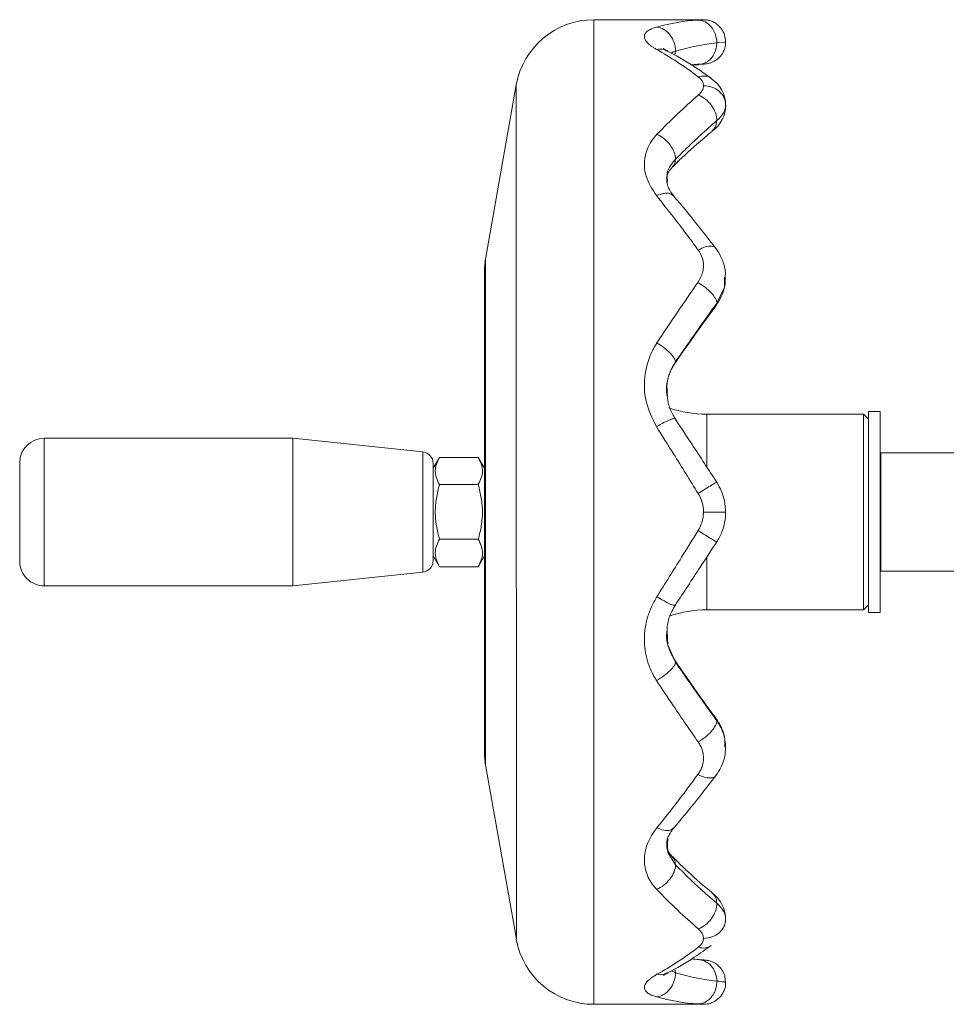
# Model space of a CAD drawing. Header units: millimetres. Extents: x -1 to 774, y -144 to 719.
# Tile 1 of 38: x -1 to 93, y -144 to -44. Entities that reach past the tile are written whole.
import ezdxf

# ---------------------------------------------------------------- set-up
doc = ezdxf.new("R2010")
doc.units = ezdxf.units.MM

msp = doc.modelspace()

# ---------------------------------------------------------------- linework, layer by layer
at = {"color": 7, "linetype": 'Continuous', "lineweight": 15}
for p, q in [((68.11, -43.59), (57.04, -43.59)), ((65.32, -46.79), (65.25, -47.18)), ((66.93, -48.21), (67.53, -48.18)), ((67.5, -48.18), (67.71, -48.16)), ((67.73, -48.12), (67.81, -48.12)), ((68.11, -48.1), (68.25, -48.09)), ((49.16, -50.2), (46.04, -67.9)), ((69.39, -72.66), (69.42, -72.58)), ((69.52, -72.38), (69.41, -72.61)), ((65.32, -78.34), (65.26, -78.43)), ((84.42, -83.65), (68.51, -83.65)), ((84.92, -84.15), (84.42, -83.65)), ((86.12, -83.39), (84.92, -83.39)), ((26.45, -86.09), (1.22, -86.09)), ((39.65, -87.48), (26.45, -86.09)), ((98.57, -87.59), (86.17, -87.59)), ((41.36, -88.04), (40.72, -89.14)), ((45.29, -88.04), (41.36, -88.04)), ((45.92, -89.14), (45.29, -88.04)), ((86.17, -88.59), (86.12, -88.59)), ((45.29, -90.81), (41.36, -90.81)), ((45.29, -96.36), (41.36, -96.36)), ((40.72, -98.04), (41.36, -99.14)), ((45.29, -99.14), (45.92, -98.04)), ((86.12, -98.59), (86.17, -98.59)), ((26.45, -101.09), (39.65, -99.7)), ((45.29, -99.14), (41.36, -99.14)), ((86.17, -99.59), (98.57, -99.59)), ((1.22, -101.09), (26.45, -101.09)), ((68.51, -103.53), (84.42, -103.53)), ((84.42, -103.53), (84.92, -103.03)), ((84.92, -103.79), (86.12, -103.79)), ((65.32, -108.83), (65.26, -108.75)), ((69.39, -114.53), (69.43, -114.6)), ((69.52, -114.79), (69.41, -114.58)), ((46.04, -119.28), (49.17, -136.98)), ((65.25, -139.98), (65.33, -140.38)), ((57.04, -143.59), (68.11, -143.59))]:
    msp.add_line(p, q, dxfattribs=at)
at = {"color": 8, "linetype": 'Continuous', "lineweight": 15}
for p, q in [((66.88, -48.18), (67.57, -48.12)), ((64.49, -60.19), (64.5, -59.84)), ((64.51, -127.35), (64.54, -126.76))]:
    msp.add_line(p, q, dxfattribs=at)
at = {"color": 8, "linetype": 'Continuous', "lineweight": 15, "flags": 128}
for points in [[(57.04, -43.59), (57.04, -43.6), (57.04, -43.86), (57.04, -44.47), (57.04, -45.43), (57.04, -46.72), (57.04, -48.35), (57.04, -50.29), (57.04, -52.53), (57.04, -55.06), (57.04, -57.86), (57.04, -60.92), (57.04, -64.2), (57.04, -67.69), (57.04, -71.36), (57.04, -75.18), (57.04, -79.14), (57.04, -83.19), (57.04, -87.32), (57.04, -91.49), (57.04, -95.68), (57.04, -99.85), (57.04, -103.98), (57.04, -108.04), (57.04, -111.99), (57.04, -115.82), (57.04, -119.49), (57.04, -122.98), (57.04, -126.26), (57.04, -129.31), (57.04, -132.11), (57.04, -134.65), (57.04, -136.89), (57.04, -138.83), (57.04, -140.45), (57.04, -141.75), (57.04, -142.7), (57.04, -143.31), (57.04, -143.58), (57.04, -143.59)], [(70.32, -45.85), (70.29, -45.86), (69.52, -45.95), (69.52, -45.95), (69.52, -45.95)], [(49.16, -50.2), (49.16, -50.36), (49.16, -50.86), (49.16, -51.71), (49.16, -52.9), (49.16, -54.43), (49.16, -56.26), (49.16, -58.41), (49.16, -60.83), (49.16, -63.52), (49.16, -66.46), (49.16, -69.61), (49.16, -72.96), (49.16, -76.48), (49.16, -80.14), (49.16, -83.9), (49.16, -87.74), (49.16, -91.64), (49.16, -95.54), (49.16, -99.43), (49.17, -103.27), (49.17, -107.04), (49.17, -110.7), (49.17, -114.21), (49.17, -117.56), (49.17, -120.72), (49.17, -123.65), (49.17, -126.34), (49.17, -128.77), (49.17, -130.91), (49.17, -132.75), (49.17, -134.27), (49.17, -135.46), (49.17, -136.32), (49.17, -136.82), (49.17, -136.98)], [(46.04, -67.9), (46.04, -68), (46.04, -68.45), (46.04, -69.25), (46.04, -70.4), (46.04, -71.87), (46.04, -73.64), (46.04, -75.69), (46.04, -78), (46.04, -80.52), (46.04, -83.23), (46.04, -86.09), (46.04, -89.04), (46.04, -92.07), (46.04, -95.11), (46.04, -98.13), (46.04, -101.09), (46.04, -103.94), (46.04, -106.65), (46.04, -109.18), (46.04, -111.48), (46.04, -113.54), (46.04, -115.31), (46.04, -116.78), (46.04, -117.92), (46.04, -118.73), (46.04, -119.18), (46.04, -119.28)], [(70.32, -69.74), (70.29, -70.76), (69.52, -72.38), (69.52, -72.38), (69.52, -72.38)], [(68.51, -83.65), (68.51, -83.75), (68.51, -84.19), (68.51, -84.98), (68.51, -86.08), (68.51, -87.44), (68.51, -89)], [(1.22, -86.09), (1.22, -86.26), (1.22, -86.78), (1.22, -87.62), (1.22, -88.73), (1.22, -90.08), (1.22, -91.58), (1.22, -93.18), (1.22, -94.8), (1.22, -96.37), (1.22, -97.8), (1.22, -99.03), (1.22, -100.02), (1.22, -100.7), (1.22, -101.05), (1.22, -101.09)], [(39.65, -99.7), (39.65, -99.52), (39.65, -99), (39.65, -98.16), (39.65, -97.06), (39.65, -95.76), (39.65, -94.33), (39.65, -92.85), (39.65, -91.42), (39.65, -90.12), (39.65, -89.01), (39.65, -88.18), (39.65, -87.65), (39.65, -87.48), (39.65, -87.48)], [(68.51, -98.22), (68.51, -99.73), (68.51, -101.1), (68.51, -102.2), (68.51, -102.98), (68.51, -103.43), (68.51, -103.53)], [(64.49, -105.61), (64.55, -107.08), (65.32, -108.83), (65.32, -108.83), (65.32, -108.83)], [(64.51, -127.32), (64.55, -128.17), (65.32, -129.41), (65.32, -129.41), (65.32, -129.41)], [(64.91, -140.18), (65.33, -140.39), (65.33, -140.39), (65.33, -140.39)]]:
    msp.add_lwpolyline(points, dxfattribs=at)
at = {"color": 7, "linetype": 'Continuous', "lineweight": 15, "flags": 128}
for points in [[(45.92, -69.29), (45.92, -69.47), (45.92, -69.99), (45.92, -70.87), (45.92, -72.07), (45.92, -73.59), (45.92, -75.4), (45.92, -77.47), (45.92, -79.78), (45.92, -82.3), (45.92, -84.97), (45.92, -87.77), (45.92, -90.66), (45.92, -93.59), (45.92, -96.52), (45.92, -99.4), (45.92, -102.21), (45.92, -104.88), (45.92, -107.39), (45.92, -109.7), (45.92, -111.78), (45.92, -113.59), (45.92, -115.11), (45.92, -116.31), (45.92, -117.18), (45.92, -117.71), (45.92, -117.89)], [(84.42, -83.65), (84.42, -83.75), (84.42, -84.19), (84.42, -84.98), (84.42, -86.08), (84.42, -87.44), (84.42, -89.03), (84.42, -90.79), (84.42, -92.64), (84.42, -94.53), (84.42, -96.39), (84.42, -98.14), (84.42, -99.73), (84.42, -101.1), (84.42, -102.2), (84.42, -102.98), (84.42, -103.43), (84.42, -103.53)], [(84.92, -103.79), (84.92, -103.68), (84.92, -103.21), (84.92, -102.4), (84.92, -101.28), (84.92, -99.87), (84.92, -98.25), (84.92, -96.45), (84.92, -94.55), (84.92, -92.62), (84.92, -90.72), (84.92, -88.93), (84.92, -87.3), (84.92, -85.9), (84.92, -84.77), (84.92, -83.96), (84.92, -83.5), (84.92, -83.39)], [(86.12, -103.79), (86.12, -103.68), (86.12, -103.21), (86.12, -102.4), (86.12, -101.28), (86.12, -99.87), (86.12, -98.25), (86.12, -96.45), (86.12, -94.55), (86.12, -92.62), (86.12, -90.72), (86.12, -88.93), (86.12, -87.3), (86.12, -85.9), (86.12, -84.77), (86.12, -83.96), (86.12, -83.5), (86.12, -83.39)], [(26.45, -86.09), (26.45, -86.26), (26.45, -86.78), (26.45, -87.62), (26.45, -88.73), (26.45, -90.08), (26.45, -91.58), (26.45, -93.18), (26.45, -94.8), (26.45, -96.36), (26.45, -97.8), (26.45, -99.03), (26.45, -100.02), (26.45, -100.7), (26.45, -101.04), (26.45, -101.09)], [(86.17, -87.59), (86.17, -87.78), (86.17, -88.33), (86.17, -89.21), (86.17, -90.37), (86.17, -91.73), (86.17, -93.21), (86.17, -94.71), (86.17, -96.14), (86.17, -97.41), (86.17, -98.44), (86.17, -99.17), (86.17, -99.54), (86.17, -99.59)], [(-1.28, -98.59), (-1.28, -98.54), (-1.28, -98.18), (-1.28, -97.47), (-1.28, -96.47), (-1.28, -95.26), (-1.28, -93.93), (-1.28, -92.57), (-1.28, -91.29), (-1.28, -90.18), (-1.28, -89.32), (-1.28, -88.78), (-1.28, -88.59)], [(40.72, -88.67), (40.72, -88.71), (40.72, -89.08), (40.72, -89.77), (40.72, -90.75), (40.72, -91.94), (40.72, -93.25), (40.72, -94.59), (40.72, -95.85), (40.72, -96.95), (40.72, -97.79), (40.72, -98.33), (40.72, -98.51)]]:
    msp.add_lwpolyline(points, dxfattribs=at)
at = {"color": 7, "linetype": 'Continuous', "lineweight": 15}
for centre, radius, start, end in [((57.04, -51.59), 8, 90.0016, 170.0016), ((67.17, -52.28), 3.25, 0.745, 56.1525), ((67.12, -52.22), 3.31, 306.464, 359.7062), ((53.92, -69.29), 8, 170.0016, 180.0016), ((68.51, -71.65), 12, 251.2482, 270.0016), ((1.22, -88.59), 2.5, 90.0016, 180.0016), ((39.52, -88.67), 1.2, 0.0016, 84.0016), ((1.22, -98.59), 2.5, 180.0016, 270.0016), ((39.52, -98.51), 1.2, 276.0016, 0.0016), ((68.51, -115.53), 12, 90.0016, 108.5914), ((53.92, -117.89), 8, 180.0016, 190.0016), ((57.04, -135.59), 8, 190.0016, 270.0016)]:
    msp.add_arc(centre, radius, start, end, dxfattribs=at)
for points in [[(63.44, -44.33), (64.82, -43.95), (66.21, -43.71), (67.59, -43.63)], [(69.52, -45.95), (68.12, -46.09), (66.72, -46.37), (65.32, -46.79)], [(67.63, -49.38), (66.22, -48.31), (64.81, -47.39), (63.4, -46.61)], [(68.17, -50.29), (68.17, -49.96), (67.98, -49.64), (67.63, -49.38)], [(67.63, -51.26), (67.98, -50.96), (68.17, -50.62), (68.17, -50.29)], [(63.44, -55.23), (64.84, -53.79), (66.23, -52.46), (67.63, -51.26)], [(63.44, -76.41), (64.82, -74.31), (66.21, -72.27), (67.59, -70.29)], [(68.17, -93.59), (68.17, -92.93), (67.98, -92.27), (67.63, -91.71)], [(63.44, -125.66), (64.82, -123.95), (66.21, -122.14), (67.59, -120.25)], [(67.64, -135.92), (66.22, -134.71), (64.81, -133.36), (63.4, -131.9)], [(68.17, -136.89), (68.17, -136.56), (67.98, -136.22), (67.64, -135.92)], [(67.64, -137.8), (67.98, -137.54), (68.17, -137.22), (68.17, -136.89)], [(63.44, -140.54), (64.84, -139.77), (66.24, -138.85), (67.64, -137.8)], [(65.33, -140.38), (66.72, -140.81), (68.12, -141.09), (69.52, -141.23)], [(67.64, -143.55), (66.22, -143.47), (64.81, -143.23), (63.4, -142.83)]]:
    msp.add_open_spline(points, degree=3, dxfattribs=at)
at = {"color": 8, "linetype": 'Continuous', "lineweight": 15}
for points, knots in [([(67.59, -43.63), (67.81, -43.61), (68.15, -43.59), (68.12, -43.59), (68.11, -43.59)], [0, 0, 0, 0, 0.636932, 1, 1, 1, 1]), ([(65.32, -46.79), (65.32, -46.79), (65.23, -46.82), (65.01, -46.88), (64.92, -46.96), (64.88, -46.99)], [0, 0, 0, 0, 0.000063, 0.579465, 1, 1, 1, 1]), ([(67.57, -48.12), (67.63, -48.12), (67.88, -48.11), (68.16, -48.09), (68.13, -48.09), (68.12, -48.09)], [0, 0, 0, 0, 0.179211, 0.723245, 1, 1, 1, 1]), ([(67.63, -49.38), (67.88, -49.34), (68.36, -49.26), (68.84, -49.39), (68.98, -49.57), (68.99, -49.58)], [0, 0, 0, 0, 0.493793, 0.987581, 1, 1, 1, 1]), ([(69.52, -53.84), (69.49, -54.08), (69.44, -54.52), (69.16, -54.78), (69.03, -54.9)], [0, 0, 0, 0, 0.546765, 1, 1, 1, 1]), ([(65.32, -57.77), (65.32, -57.77), (65.24, -57.86), (64.79, -58.38), (64.42, -59.03), (64.48, -59.64), (64.5, -59.83)], [0, 0, 0, 0, 0.000024, 0.194181, 0.759676, 1, 1, 1, 1]), ([(65.32, -78.34), (65.32, -78.34), (65.22, -78.52), (64.82, -79.16), (64.37, -80.35), (64.48, -81.38), (64.53, -81.83)], [0, 0, 0, 0, 0.000015, 0.1622622, 0.6348223, 1, 1, 1, 1]), ([(69.04, -132.29), (69.17, -132.4), (69.45, -132.66), (69.5, -133.09), (69.52, -133.33)], [0, 0, 0, 0, 0.445197, 1, 1, 1, 1]), ([(68.96, -137.62), (68.77, -137.73), (68.38, -137.94), (67.89, -137.85), (67.64, -137.8)], [0, 0, 0, 0, 0.491763, 1, 1, 1, 1]), ([(69.52, -141.23), (69.52, -141.23), (69.6, -141.23), (69.95, -141.29), (70.42, -141.33), (70.35, -141.33), (70.32, -141.32)], [0, 0, 0, 0, 0.0000169, 0.1249457, 0.7046613, 1, 1, 1, 1]), ([(68.11, -143.58), (68.13, -143.58), (68.17, -143.59), (67.9, -143.57), (67.67, -143.56), (67.63, -143.55)], [0, 0, 0, 0, 0.295904, 0.871098, 1, 1, 1, 1])]:
    msp.add_open_spline(points, degree=3, knots=knots, dxfattribs=at)
at = {"color": 7, "linetype": 'Continuous', "lineweight": 15}
for points, knots in [([(67.59, -43.63), (67.85, -43.63), (68.1, -43.7), (68.57, -43.94), (68.78, -44.11), (69.14, -44.54), (69.28, -44.8), (69.47, -45.35), (69.52, -45.65), (69.52, -45.95)], [0, 0, 0, 0, 0.25, 0.25, 0.5, 0.5, 0.75, 0.75, 1, 1, 1, 1]), ([(70.4, -45.84), (70.39, -45.61), (70.36, -45.14), (70.04, -44.54), (69.63, -44.1), (69.21, -43.82), (68.82, -43.67), (68.5, -43.61), (68.27, -43.59), (68.15, -43.59), (68.11, -43.59)], [0, 0, 0, 0, 0.1889054, 0.3894267, 0.5538086, 0.6927812, 0.8083292, 0.8996648, 0.9650557, 1, 1, 1, 1]), ([(63.4, -46.61), (63.3, -46.55), (63.2, -46.49), (63.02, -46.38), (62.94, -46.32), (62.71, -46.15), (62.58, -46.04), (62.38, -45.81), (62.3, -45.7), (62.19, -45.49), (62.17, -45.38), (62.17, -45.18), (62.2, -45.09), (62.31, -44.91), (62.39, -44.82), (62.6, -44.66), (62.73, -44.59), (63.05, -44.45), (63.24, -44.39), (63.43, -44.33)], [0, 0, 0, 0, 0.0625, 0.0625, 0.125, 0.125, 0.25, 0.25, 0.375, 0.375, 0.5, 0.5, 0.625, 0.625, 0.75, 0.75, 0.875, 0.875, 1, 1, 1, 1]), ([(63.44, -44.33), (63.69, -44.36), (63.93, -44.45), (64.39, -44.72), (64.6, -44.92), (64.95, -45.37), (65.09, -45.64), (65.28, -46.2), (65.33, -46.5), (65.32, -46.79)], [0, 0, 0, 0, 0.25, 0.25, 0.5, 0.5, 0.75, 0.75, 1, 1, 1, 1]), ([(69.52, -45.95), (69.52, -46), (69.51, -46.1), (69.5, -46.26), (69.47, -46.42), (69.44, -46.57), (69.39, -46.73), (69.34, -46.89), (69.27, -47.04), (69.19, -47.19), (69.1, -47.33), (68.99, -47.47), (68.88, -47.59), (68.76, -47.71), (68.62, -47.81), (68.47, -47.91), (68.32, -47.99), (68.16, -48.05), (67.99, -48.09), (67.81, -48.12), (67.69, -48.12), (67.63, -48.12)], [0, 0, 0, 0, 0.0439536, 0.08887, 0.1347494, 0.1815922, 0.2293987, 0.2781692, 0.327904, 0.3786032, 0.4302671, 0.4828959, 0.5364898, 0.5910489, 0.6465734, 0.7030634, 0.7605191, 0.8189404, 0.8783277, 0.9386808, 1, 1, 1, 1]), ([(67.77, -48.12), (67.81, -48.12), (67.99, -48.1), (68.25, -48.09), (68.31, -48.08), (68.32, -48.08), (68.33, -48.08), (68.33, -48.08), (68.34, -48.08), (68.4, -48.08), (68.65, -48.05), (69.16, -47.9), (69.77, -47.49), (70.21, -46.85), (70.43, -46.29), (70.4, -45.94), (70.39, -45.85)], [0, 0, 0, 0, 0.044408, 0.223669, 0.340822, 0.351149, 0.357499, 0.359959, 0.361933, 0.365502, 0.392671, 0.502754, 0.668526, 0.801601, 0.947235, 1, 1, 1, 1]), ([(63.4, -46.61), (63.66, -46.58), (64.05, -46.53), (64.35, -46.72), (64.46, -46.79)], [0, 0, 0, 0, 0.664577, 1, 1, 1, 1]), ([(64.52, -46.77), (64.43, -46.72), (64.23, -46.61), (64.08, -46.49), (64.09, -46.5), (64.1, -46.5)], [0, 0, 0, 0, 0.3777114, 0.7929879, 1, 1, 1, 1]), ([(68.95, -49.55), (68.67, -49.35), (67.5, -48.51), (66.01, -47.56), (64.79, -46.93), (64.47, -46.77)], [0, 0, 0, 0, 0.185335, 0.787555, 1, 1, 1, 1]), ([(68.17, -50.29), (68.47, -50.29), (68.76, -50.34), (69.3, -50.53), (69.55, -50.68), (69.97, -51.04), (70.14, -51.25), (70.36, -51.72), (70.42, -51.98), (70.42, -52.23)], [0, 0, 0, 0, 0.25, 0.25, 0.5, 0.5, 0.75, 0.75, 1, 1, 1, 1]), ([(67.63, -51.26), (67.88, -51.34), (68.13, -51.48), (68.59, -51.83), (68.8, -52.05), (69.15, -52.53), (69.29, -52.79), (69.48, -53.32), (69.52, -53.59), (69.52, -53.84)], [0, 0, 0, 0, 0.25, 0.25, 0.5, 0.5, 0.75, 0.75, 1, 1, 1, 1]), ([(70.42, -52.23), (70.42, -52.5), (70.34, -52.78), (70.04, -53.32), (69.81, -53.59), (69.52, -53.84)], [0, 0, 0, 0, 0.5, 0.5, 1, 1, 1, 1]), ([(69.52, -53.84), (68.96, -54.33), (67.98, -55.19), (66.58, -56.51), (65.74, -57.35), (65.32, -57.77)], [0, 0, 0, 0, 0.40216, 0.701081, 1, 1, 1, 1]), ([(65.01, -58.57), (65.03, -58.54), (65.86, -57.71), (67.21, -56.45), (68.53, -55.36), (69.06, -54.93)], [0, 0, 0, 0, 0.019557, 0.605733, 1, 1, 1, 1]), ([(63.4, -61.46), (62.98, -60.81), (62.15, -59.49), (62.1, -57.45), (62.7, -56.08), (63.28, -55.41), (63.42, -55.25), (63.43, -55.23)], [0, 0, 0, 0, 0.307464, 0.618397, 0.90732, 0.987588, 1, 1, 1, 1]), ([(63.44, -55.23), (63.69, -55.34), (63.93, -55.48), (64.39, -55.85), (64.6, -56.07), (64.95, -56.54), (65.09, -56.79), (65.28, -57.29), (65.33, -57.54), (65.32, -57.77)], [0, 0, 0, 0, 0.25, 0.25, 0.5, 0.5, 0.75, 0.75, 1, 1, 1, 1]), ([(65.32, -57.77), (65.3, -57.99), (65.28, -58.29), (65.08, -58.45), (65.03, -58.49)], [0, 0, 0, 0, 0.754294, 1, 1, 1, 1]), ([(64.44, -59.83), (64.44, -59.76), (64.42, -59.47), (64.57, -59.13), (64.77, -58.83), (64.98, -58.6), (65.06, -58.52)], [0, 0, 0, 0, 0.1601542, 0.6389488, 0.866294, 1, 1, 1, 1]), ([(65.18, -61.52), (65.06, -61.38), (64.82, -61.06), (64.56, -60.56), (64.43, -60.16), (64.44, -59.92), (64.44, -59.83)], [0, 0, 0, 0, 0.214953, 0.461332, 0.79174, 1, 1, 1, 1]), ([(63.4, -61.46), (63.65, -61.37), (64.16, -61.18), (64.8, -61.2), (65.03, -61.42), (65.15, -61.52)], [0, 0, 0, 0, 0.343467, 0.686931, 1, 1, 1, 1]), ([(67.63, -66.98), (67.22, -66.41), (66.38, -65.28), (64.97, -63.43), (63.97, -62.18), (63.4, -61.46)], [0, 0, 0, 0, 0.296041, 0.592082, 1, 1, 1, 1]), ([(69.42, -66.81), (69.15, -66.47), (68.03, -65), (66.61, -63.21), (65.45, -61.86), (65.15, -61.51)], [0, 0, 0, 0, 0.186038, 0.791828, 1, 1, 1, 1]), ([(67.59, -70.29), (67.79, -69.95), (68.19, -69.25), (68.21, -68.12), (67.9, -67.38), (67.67, -67.04), (67.63, -66.98)], [0, 0, 0, 0, 0.324331, 0.654435, 0.936737, 1, 1, 1, 1]), ([(67.63, -66.98), (67.88, -66.86), (68.38, -66.62), (69, -66.57), (69.36, -66.65), (69.4, -66.82), (69.41, -66.84)], [0, 0, 0, 0, 0.31284, 0.625691, 0.938529, 1, 1, 1, 1]), ([(70.38, -69.74), (70.39, -69.54), (70.42, -68.92), (70.13, -67.97), (69.7, -67.21), (69.47, -66.88), (69.43, -66.83)], [0, 0, 0, 0, 0.189711, 0.588309, 0.930494, 1, 1, 1, 1]), ([(69.45, -72.6), (69.64, -72.31), (70.03, -71.7), (70.37, -70.73), (70.38, -70.09), (70.39, -69.82)], [0, 0, 0, 0, 0.350034, 0.733707, 1, 1, 1, 1]), ([(67.59, -70.29), (67.85, -70.43), (68.1, -70.59), (68.57, -70.95), (68.79, -71.14), (69.14, -71.53), (69.29, -71.72), (69.48, -72.08), (69.52, -72.24), (69.52, -72.38)], [0, 0, 0, 0, 0.25, 0.25, 0.5, 0.5, 0.75, 0.75, 1, 1, 1, 1]), ([(65.29, -78.46), (65.31, -78.43), (66.16, -77.19), (67.55, -75.22), (68.91, -73.36), (69.45, -72.63)], [0, 0, 0, 0, 0.0177378, 0.6136556, 1, 1, 1, 1]), ([(69.52, -72.38), (68.96, -73.16), (67.98, -74.53), (66.58, -76.52), (65.74, -77.74), (65.32, -78.34)], [0, 0, 0, 0, 0.402159, 0.701079, 1, 1, 1, 1]), ([(63.4, -84.92), (62.98, -84.08), (62.15, -82.37), (62.1, -79.58), (62.7, -77.64), (63.28, -76.67), (63.42, -76.44), (63.43, -76.41)], [0, 0, 0, 0, 0.307464, 0.618395, 0.90732, 0.987589, 1, 1, 1, 1]), ([(63.44, -76.41), (63.69, -76.56), (63.94, -76.73), (64.39, -77.09), (64.61, -77.28), (64.96, -77.64), (65.09, -77.81), (65.28, -78.11), (65.33, -78.24), (65.32, -78.34)], [0, 0, 0, 0, 0.25, 0.25, 0.5, 0.5, 0.75, 0.75, 1, 1, 1, 1]), ([(64.48, -81.79), (64.46, -81.68), (64.37, -81.17), (64.49, -80.24), (64.79, -79.25), (65.16, -78.68), (65.3, -78.45)], [0, 0, 0, 0, 0.092976, 0.432697, 0.779986, 1, 1, 1, 1]), ([(65.33, -84.14), (65.25, -84.01), (64.95, -83.54), (64.61, -82.76), (64.52, -82.1), (64.49, -81.81)], [0, 0, 0, 0, 0.176957, 0.64947, 1, 1, 1, 1]), ([(63.4, -84.92), (63.65, -84.77), (63.91, -84.63), (64.37, -84.39), (64.59, -84.29), (64.95, -84.15), (65.09, -84.11), (65.28, -84.1), (65.33, -84.12), (65.32, -84.17)], [0, 0, 0, 0, 0.25, 0.25, 0.5, 0.5, 0.75, 0.75, 1, 1, 1, 1]), ([(67.63, -91.71), (67.22, -91.04), (66.38, -89.69), (64.97, -87.42), (63.97, -85.84), (63.4, -84.92)], [0, 0, 0, 0, 0.296041, 0.592081, 1, 1, 1, 1]), ([(65.32, -84.17), (65.89, -85.02), (66.87, -86.51), (68.27, -88.65), (69.1, -89.93), (69.52, -90.57)], [0, 0, 0, 0, 0.40216, 0.70108, 1, 1, 1, 1]), ([(41.36, -88.04), (41.1, -88.49), (40.93, -88.95), (40.93, -89.54), (40.94, -89.66), (40.98, -89.89), (41.01, -90.01), (41.12, -90.36), (41.23, -90.59), (41.36, -90.81)], [0, 0, 0, 0, 0.5, 0.5, 0.625, 0.625, 0.75, 0.75, 1, 1, 1, 1]), ([(45.29, -90.81), (45.55, -90.36), (45.72, -89.9), (45.72, -89.31), (45.71, -89.19), (45.67, -88.96), (45.64, -88.84), (45.53, -88.49), (45.42, -88.27), (45.29, -88.04)], [0, 0, 0, 0, 0.5, 0.5, 0.625, 0.625, 0.75, 0.75, 1, 1, 1, 1]), ([(41.36, -96.36), (41.23, -95.91), (41.12, -95.45), (40.97, -94.52), (40.93, -94.06), (40.93, -93.12), (40.97, -92.64), (41.12, -91.72), (41.23, -91.26), (41.36, -90.81)], [0, 0, 0, 0, 0.25, 0.25, 0.5, 0.5, 0.75, 0.75, 1, 1, 1, 1]), ([(45.29, -96.36), (45.42, -95.91), (45.53, -95.45), (45.68, -94.52), (45.72, -94.06), (45.72, -93.12), (45.67, -92.64), (45.52, -91.72), (45.42, -91.26), (45.29, -90.81)], [0, 0, 0, 0, 0.25, 0.25, 0.5, 0.5, 0.75, 0.75, 1, 1, 1, 1]), ([(67.63, -91.71), (67.88, -91.55), (68.13, -91.39), (68.59, -91.1), (68.8, -90.97), (69.15, -90.76), (69.29, -90.68), (69.48, -90.58), (69.52, -90.56), (69.52, -90.57)], [0, 0, 0, 0, 0.25, 0.25, 0.5, 0.5, 0.75, 0.75, 1, 1, 1, 1]), ([(69.52, -90.57), (69.52, -90.57), (69.7, -90.86), (70.03, -91.47), (70.34, -92.49), (70.42, -93.21), (70.42, -93.59), (70.42, -93.59)], [0, 0, 0, 0, 0.000018, 0.325599, 0.642653, 0.999981, 1, 1, 1, 1]), ([(67.63, -95.47), (67.75, -95.26), (67.96, -94.87), (68.14, -94.23), (68.16, -93.8), (68.17, -93.59)], [0, 0, 0, 0, 0.35453, 0.671477, 1, 1, 1, 1]), ([(68.17, -93.59), (68.47, -93.59), (68.76, -93.59), (69.31, -93.59), (69.55, -93.59), (69.97, -93.59), (70.14, -93.59), (70.36, -93.59), (70.42, -93.59), (70.42, -93.59)], [0, 0, 0, 0, 0.25, 0.25, 0.5, 0.5, 0.75, 0.75, 1, 1, 1, 1]), ([(70.42, -93.59), (70.42, -93.59), (70.42, -93.94), (70.35, -94.63), (70.06, -95.64), (69.72, -96.33), (69.52, -96.61), (69.52, -96.61)], [0, 0, 0, 0, 0.0000187, 0.3306018, 0.6466509, 0.9999779, 1, 1, 1, 1]), ([(63.44, -102.19), (63.86, -101.52), (64.69, -100.19), (66.09, -97.95), (67.07, -96.37), (67.63, -95.47)], [0, 0, 0, 0, 0.298931, 0.597861, 1, 1, 1, 1]), ([(67.63, -95.47), (67.88, -95.63), (68.13, -95.79), (68.59, -96.08), (68.8, -96.21), (69.15, -96.42), (69.29, -96.5), (69.48, -96.6), (69.52, -96.62), (69.52, -96.61)], [0, 0, 0, 0, 0.25, 0.25, 0.5, 0.5, 0.75, 0.75, 1, 1, 1, 1]), ([(41.36, -96.36), (41.1, -96.82), (40.93, -97.28), (40.93, -97.87), (40.94, -97.98), (40.98, -98.22), (41.01, -98.34), (41.12, -98.68), (41.23, -98.91), (41.36, -99.14)], [0, 0, 0, 0, 0.5, 0.5, 0.625, 0.625, 0.75, 0.75, 1, 1, 1, 1]), ([(45.29, -99.14), (45.55, -98.69), (45.72, -98.23), (45.72, -97.64), (45.71, -97.52), (45.67, -97.28), (45.64, -97.17), (45.53, -96.82), (45.42, -96.59), (45.29, -96.36)], [0, 0, 0, 0, 0.5, 0.5, 0.625, 0.625, 0.75, 0.75, 1, 1, 1, 1]), ([(69.52, -96.61), (68.96, -97.47), (67.98, -98.97), (66.58, -101.11), (65.74, -102.37), (65.32, -103)], [0, 0, 0, 0, 0.4021588, 0.7010794, 1, 1, 1, 1]), ([(63.4, -110.71), (63.3, -110.55), (63.2, -110.39), (63.02, -110.07), (62.94, -109.9), (62.71, -109.4), (62.58, -109.06), (62.38, -108.34), (62.3, -107.98), (62.2, -107.24), (62.17, -106.87), (62.17, -106.13), (62.2, -105.75), (62.31, -105), (62.39, -104.63), (62.6, -103.91), (62.73, -103.55), (63.05, -102.86), (63.25, -102.52), (63.44, -102.19)], [0, 0, 0, 0, 0.0625, 0.0625, 0.125, 0.125, 0.25, 0.25, 0.375, 0.375, 0.5, 0.5, 0.625, 0.625, 0.75, 0.75, 0.875, 0.875, 1, 1, 1, 1]), ([(63.44, -102.19), (63.69, -102.35), (63.94, -102.5), (64.4, -102.75), (64.61, -102.86), (64.96, -103.01), (65.1, -103.05), (65.28, -103.08), (65.33, -103.06), (65.32, -103)], [0, 0, 0, 0, 0.25, 0.25, 0.5, 0.5, 0.75, 0.75, 1, 1, 1, 1]), ([(64.47, -105.62), (64.48, -105.37), (64.52, -104.71), (64.84, -103.83), (65.2, -103.25), (65.33, -103.04)], [0, 0, 0, 0, 0.279763, 0.734883, 1, 1, 1, 1]), ([(65.31, -108.72), (65.22, -108.58), (64.91, -108.11), (64.56, -107.24), (64.38, -106.31), (64.45, -105.75), (64.47, -105.61)], [0, 0, 0, 0, 0.146992, 0.501597, 0.866506, 1, 1, 1, 1]), ([(63.4, -110.71), (63.65, -110.56), (63.91, -110.4), (64.38, -110.05), (64.59, -109.87), (64.95, -109.53), (65.09, -109.36), (65.28, -109.06), (65.33, -108.93), (65.32, -108.83)], [0, 0, 0, 0, 0.25, 0.25, 0.5, 0.5, 0.75, 0.75, 1, 1, 1, 1]), ([(69.44, -114.55), (69.42, -114.52), (68.58, -113.39), (67.19, -111.45), (65.83, -109.49), (65.29, -108.7)], [0, 0, 0, 0, 0.016591, 0.609278, 1, 1, 1, 1]), ([(65.32, -108.83), (65.89, -109.65), (66.87, -111.07), (68.27, -113.05), (69.1, -114.21), (69.52, -114.79)], [0, 0, 0, 0, 0.4021601, 0.7010807, 1, 1, 1, 1]), ([(67.63, -116.94), (67.22, -116.34), (66.38, -115.14), (64.97, -113.07), (63.97, -111.57), (63.4, -110.71)], [0, 0, 0, 0, 0.29604, 0.592081, 1, 1, 1, 1]), ([(67.63, -116.94), (67.88, -116.8), (68.13, -116.63), (68.59, -116.26), (68.8, -116.06), (69.15, -115.66), (69.29, -115.46), (69.48, -115.1), (69.52, -114.93), (69.52, -114.79)], [0, 0, 0, 0, 0.25, 0.25, 0.5, 0.5, 0.75, 0.75, 1, 1, 1, 1]), ([(70.28, -116.49), (70.26, -116.33), (70.18, -115.79), (69.83, -115.13), (69.54, -114.7), (69.46, -114.58)], [0, 0, 0, 0, 0.232016, 0.778516, 1, 1, 1, 1]), ([(69.52, -114.79), (69.52, -114.79), (69.6, -114.88), (69.94, -115.5), (70.42, -116.36), (70.34, -117.15), (70.32, -117.4)], [0, 0, 0, 0, 0.0000209, 0.1272986, 0.7179031, 1, 1, 1, 1]), ([(67.59, -120.25), (67.68, -120.13), (67.76, -120.01), (67.91, -119.75), (67.97, -119.62), (68.07, -119.34), (68.1, -119.2), (68.16, -118.91), (68.17, -118.77), (68.17, -118.48), (68.16, -118.33), (68.12, -118.04), (68.09, -117.9), (68, -117.61), (67.94, -117.47), (67.8, -117.21), (67.71, -117.08), (67.63, -116.94)], [0, 0, 0, 0, 0.125, 0.125, 0.25, 0.25, 0.375, 0.375, 0.5, 0.5, 0.625, 0.625, 0.75, 0.75, 0.875, 0.875, 1, 1, 1, 1]), ([(70.4, -117.47), (70.41, -117.39), (70.43, -117.16), (70.37, -116.94), (70.34, -116.8)], [0, 0, 0, 0, 0.36488, 1, 1, 1, 1]), ([(69.43, -120.35), (69.47, -120.29), (69.71, -119.96), (70.11, -119.23), (70.41, -118.27), (70.39, -117.65), (70.39, -117.4)], [0, 0, 0, 0, 0.070401, 0.412877, 0.770497, 1, 1, 1, 1]), ([(65.16, -125.67), (65.42, -125.35), (66.55, -124.02), (67.97, -122.26), (69.13, -120.74), (69.42, -120.36)], [0, 0, 0, 0, 0.186787, 0.794622, 1, 1, 1, 1]), ([(67.59, -120.25), (67.85, -120.37), (68.36, -120.59), (68.99, -120.62), (69.35, -120.53), (69.4, -120.36), (69.41, -120.34)], [0, 0, 0, 0, 0.3128081, 0.6256129, 0.9384259, 1, 1, 1, 1]), ([(63.4, -131.9), (63.3, -131.79), (63.21, -131.68), (63.02, -131.46), (62.94, -131.35), (62.71, -131), (62.58, -130.76), (62.38, -130.25), (62.3, -129.99), (62.2, -129.46), (62.17, -129.19), (62.17, -128.65), (62.2, -128.37), (62.31, -127.81), (62.39, -127.54), (62.6, -126.99), (62.73, -126.72), (63.06, -126.18), (63.25, -125.92), (63.44, -125.66)], [0, 0, 0, 0, 0.0625, 0.0625, 0.125, 0.125, 0.25, 0.25, 0.375, 0.375, 0.5, 0.5, 0.625, 0.625, 0.75, 0.75, 0.875, 0.875, 1, 1, 1, 1]), ([(63.44, -125.66), (63.69, -125.76), (64.18, -125.97), (64.81, -125.96), (65.04, -125.75), (65.15, -125.66)], [0, 0, 0, 0, 0.345269, 0.690544, 1, 1, 1, 1]), ([(64.45, -127.33), (64.45, -127.23), (64.43, -126.97), (64.61, -126.47), (64.87, -126.05), (65.1, -125.75), (65.19, -125.64)], [0, 0, 0, 0, 0.22217, 0.611841, 0.856001, 1, 1, 1, 1]), ([(65.06, -128.65), (64.97, -128.55), (64.76, -128.33), (64.55, -127.97), (64.43, -127.71), (64.45, -127.44), (64.45, -127.33)], [0, 0, 0, 0, 0.193883, 0.414917, 0.771504, 1, 1, 1, 1]), ([(69.06, -132.27), (69.04, -132.25), (68.23, -131.61), (66.88, -130.42), (65.55, -129.12), (65.02, -128.59)], [0, 0, 0, 0, 0.0172023, 0.6058024, 1, 1, 1, 1]), ([(65.32, -129.41), (65.31, -129.19), (65.28, -128.88), (65.08, -128.72), (65.03, -128.68)], [0, 0, 0, 0, 0.738937, 1, 1, 1, 1]), ([(63.4, -131.9), (63.65, -131.8), (63.91, -131.66), (64.38, -131.3), (64.59, -131.09), (64.95, -130.63), (65.09, -130.38), (65.28, -129.88), (65.33, -129.64), (65.32, -129.41)], [0, 0, 0, 0, 0.25, 0.25, 0.5, 0.5, 0.75, 0.75, 1, 1, 1, 1]), ([(65.32, -129.41), (65.89, -129.97), (66.87, -130.95), (68.27, -132.25), (69.1, -132.97), (69.52, -133.33)], [0, 0, 0, 0, 0.402158, 0.701079, 1, 1, 1, 1]), ([(70.42, -134.94), (70.39, -134.62), (70.33, -133.99), (69.92, -133.17), (69.44, -132.6), (69.17, -132.37), (69.1, -132.31)], [0, 0, 0, 0, 0.309116, 0.597341, 0.895296, 1, 1, 1, 1]), ([(69.52, -133.34), (69.53, -133.59), (69.48, -133.85), (69.29, -134.39), (69.15, -134.65), (68.8, -135.13), (68.59, -135.34), (68.13, -135.7), (67.88, -135.83), (67.63, -135.92)], [0, 0, 0, 0, 0.25, 0.25, 0.5, 0.5, 0.75, 0.75, 1, 1, 1, 1]), ([(69.52, -133.33), (69.81, -133.59), (70.04, -133.85), (70.34, -134.4), (70.42, -134.67), (70.42, -134.94)], [0, 0, 0, 0, 0.5, 0.5, 1, 1, 1, 1]), ([(70.42, -134.94), (70.42, -135.2), (70.36, -135.45), (70.14, -135.92), (69.97, -136.14), (69.56, -136.5), (69.31, -136.64), (68.76, -136.84), (68.47, -136.89), (68.17, -136.89)], [0, 0, 0, 0, 0.25, 0.25, 0.5, 0.5, 0.75, 0.75, 1, 1, 1, 1]), ([(70.42, -134.94), (70.42, -134.94), (70.42, -134.83), (70.42, -134.81), (70.42, -134.78)], [0, 0, 0, 0, 0.000046, 1, 1, 1, 1]), ([(64.49, -140.42), (64.52, -140.4), (65.44, -139.94), (66.93, -139.05), (68.38, -138.02), (68.95, -137.61)], [0, 0, 0, 0, 0.017401, 0.613646, 1, 1, 1, 1]), ([(67.72, -139.05), (67.71, -139.05), (67.46, -139.05), (67.22, -139), (66.97, -138.96)], [0, 0, 0, 0, 0.019487, 1, 1, 1, 1]), ([(67.58, -139.05), (67.83, -139.05), (68.08, -139.1), (68.55, -139.31), (68.76, -139.47), (69.12, -139.87), (69.27, -140.11), (69.47, -140.65), (69.52, -140.94), (69.52, -141.23)], [0, 0, 0, 0, 0.25, 0.25, 0.5, 0.5, 0.75, 0.75, 1, 1, 1, 1]), ([(68.32, -139.09), (68.32, -139.09), (68.32, -139.09), (68.28, -139.09), (68.09, -139.08), (67.84, -139.06), (67.73, -139.05)], [0, 0, 0, 0, 0.011887, 0.165378, 0.634757, 1, 1, 1, 1]), ([(70.39, -141.32), (70.38, -141.1), (70.37, -140.66), (70.08, -140.1), (69.71, -139.67), (69.33, -139.39), (68.98, -139.23), (68.7, -139.15), (68.5, -139.11), (68.4, -139.1), (68.35, -139.09), (68.34, -139.09), (68.33, -139.09), (68.33, -139.09), (68.32, -139.09), (68.31, -139.09), (68.31, -139.09), (68.21, -139.09), (68.18, -139.08)], [0, 0, 0, 0, 0.153751, 0.312624, 0.445558, 0.557684, 0.649575, 0.720087, 0.767845, 0.793502, 0.798897, 0.801393, 0.803342, 0.80612, 0.811605, 0.828072, 0.951934, 1, 1, 1, 1]), ([(63.4, -142.83), (63.3, -142.8), (63.21, -142.77), (63.03, -142.71), (62.94, -142.68), (62.71, -142.57), (62.58, -142.5), (62.38, -142.34), (62.3, -142.25), (62.2, -142.07), (62.17, -141.98), (62.17, -141.78), (62.2, -141.67), (62.31, -141.45), (62.39, -141.34), (62.6, -141.12), (62.73, -141), (63.06, -140.78), (63.25, -140.66), (63.44, -140.54)], [0, 0, 0, 0, 0.0625, 0.0625, 0.125, 0.125, 0.25, 0.25, 0.375, 0.375, 0.5, 0.5, 0.625, 0.625, 0.75, 0.75, 0.875, 0.875, 1, 1, 1, 1]), ([(65.33, -140.38), (65.32, -140.43), (65.32, -140.54), (65.31, -140.7), (65.29, -140.86), (65.25, -141.03), (65.2, -141.2), (65.14, -141.38), (65.06, -141.56), (64.97, -141.74), (64.86, -141.91), (64.73, -142.08), (64.59, -142.24), (64.42, -142.39), (64.24, -142.52), (64.05, -142.64), (63.84, -142.73), (63.62, -142.8), (63.47, -142.82), (63.4, -142.83)], [0, 0, 0, 0, 0.042793, 0.087589, 0.134388, 0.183191, 0.233998, 0.286808, 0.341623, 0.398441, 0.457264, 0.518091, 0.580923, 0.645758, 0.712598, 0.781442, 0.852291, 0.925143, 1, 1, 1, 1]), ([(64.47, -140.38), (64.37, -140.44), (64.08, -140.63), (63.69, -140.58), (63.44, -140.54)], [0, 0, 0, 0, 0.3309581, 1, 1, 1, 1]), ([(64.1, -140.67), (64.11, -140.66), (64.13, -140.63), (64.36, -140.5), (64.52, -140.4), (64.55, -140.39)], [0, 0, 0, 0, 0.504147, 0.9210338, 1, 1, 1, 1]), ([(69.52, -141.23), (69.52, -141.28), (69.52, -141.39), (69.51, -141.55), (69.49, -141.71), (69.45, -141.88), (69.41, -142.04), (69.35, -142.21), (69.28, -142.38), (69.19, -142.54), (69.09, -142.7), (68.98, -142.85), (68.85, -142.99), (68.71, -143.13), (68.56, -143.24), (68.39, -143.35), (68.22, -143.43), (68.03, -143.5), (67.83, -143.54), (67.7, -143.55), (67.63, -143.55)], [0, 0, 0, 0, 0.043546, 0.088502, 0.134869, 0.182648, 0.231839, 0.282443, 0.334461, 0.387892, 0.442737, 0.498996, 0.55667, 0.615759, 0.676262, 0.738181, 0.801514, 0.866261, 0.932424, 1, 1, 1, 1]), ([(68.11, -143.59), (68.18, -143.59), (68.41, -143.59), (68.81, -143.51), (69.33, -143.3), (69.85, -142.9), (70.25, -142.28), (70.45, -141.72), (70.4, -141.38), (70.39, -141.32)], [0, 0, 0, 0, 0.059512, 0.187573, 0.334513, 0.522945, 0.722957, 0.942842, 1, 1, 1, 1])]:
    msp.add_open_spline(points, degree=3, knots=knots, dxfattribs=at)

doc.saveas('drawing.dxf')
